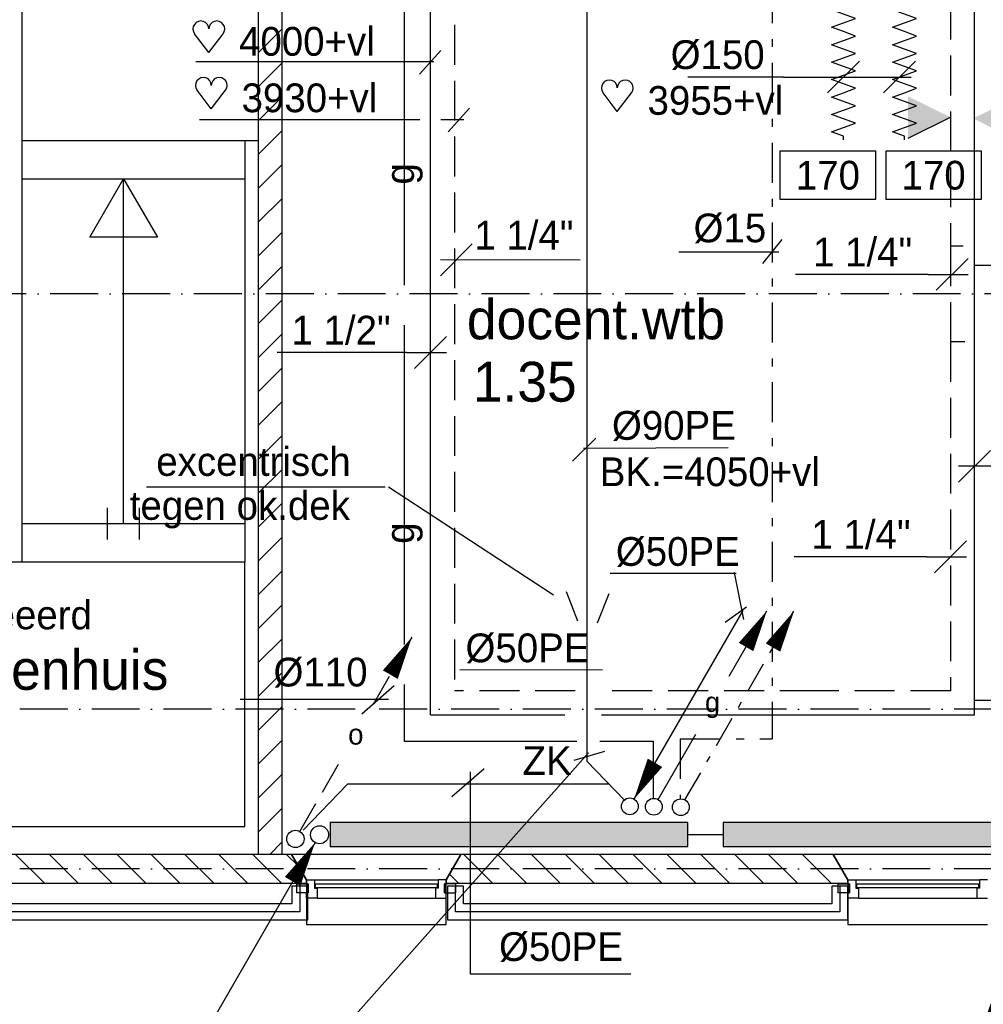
# Model space of a CAD drawing. Extents: x -41378 to 114803, y -24080 to 82188.
# Tile 29 of 137: x 8848 to 14882, y 11378 to 17545. Entities that reach past the tile are written whole.
import ezdxf
from ezdxf.enums import TextEntityAlignment as Align

# ---------------------------------------------------------------- set-up
doc = ezdxf.new("R2010")
doc.units = 0
doc.header["$LTSCALE"] = 50
for name, pattern in [('2322107', [2000, 1000, 1000]), ('2322108', [7, 5, -2]), ('2322109', [10, 5, -2, 1, -2]), ('2322121', [2000, 1000, 1000]), ('2322134', [45, 40, -5]), ('DASHDOT', [9, 6, -1.5, 0, -1.5]), ('LURETOUR', [6, 4, -2])]:
    doc.linetypes.add(name, pattern=pattern)
doc.layers.get('0').update_dxf_attribs({"linetype": 'CONTINUOUS'})
for name, color, linetype in [('AL$7----_STRAMIEN', 1, 'DASHDOT'), ('AL21----_BUITENWAND', 4, 'CONTINUOUS'), ('AL24----_TRAPPEN', 7, 'CONTINUOUS'), ('AL28----_KONSTRUKTIE', 3, 'CONTINUOUS'), ('AL31----_BUITENKOZ', 7, 'CONTINUOUS'), ('ALXA3---_VOLZWART', 14, 'CONTINUOUS'), ('ALXAB---_PREFABBETON', 1, 'CONTINUOUS'), ('BOUW', 8, 'CONTINUOUS'), ('WL5233--', 4, 'CONTINUOUS'), ('WL524---', 4, 'CONTINUOUS'), ('WL531---', 4, 'CONTINUOUS'), ('WL541---', 4, 'CONTINUOUS'), ('WL561---', 4, 'CONTINUOUS'), ('WL561---_AANVOER', 4, 'CONTINUOUS'), ('WL561---_RETOUR', 4, 'CONTINUOUS'), ('WL570---', 3, 'CONTINUOUS'), ('WL570---_RETOUR', 3, 'CONTINUOUS'), ('WM$1----', 1, 'CONTINUOUS'), ('WM541---', 1, 'CONTINUOUS'), ('WM561---', 1, 'CONTINUOUS'), ('WM570---', 1, 'CONTINUOUS')]:
    doc.layers.add(name, color=color, linetype=linetype)
doc.layers.get('0').freeze()
doc.styles.add('BURO-018', font='BUROFONT.shx', dxfattribs={"height": 90})
doc.styles.add('BURO-025', font='BUROFONT.shx', dxfattribs={"height": 250})

# ---------------------------------------------------------------- blocks, each defined once
blk = doc.blocks.new('2322401')
at = {"color": 0, "linetype": 'CONTINUOUS'}
for p, q in [((-0.5, 0.5, 1), (-0.5, 0.5)), ((-0.5, 0.5, 1), (-0.5, -0.5, 1)), ((0.5, 0.5, 1), (-0.5, 0.5, 1)), ((0.5, 0.5), (-0.5, 0.5)), ((-0.5, 0.5), (-0.5, -0.5)), ((0.5, 0.5, 1), (0.5, 0.5)), ((0.5, -0.5, 1), (0.5, 0.5, 1)), ((0.5, -0.5), (0.5, 0.5)), ((-0.5, -0.5, 1), (-0.5, -0.5)), ((-0.5, -0.5, 1), (0.5, -0.5, 1)), ((-0.5, -0.5), (0.5, -0.5)), ((0.5, -0.5, 1), (0.5, -0.5))]:
    blk.add_line(p, q, dxfattribs=at)
blk = doc.blocks.new('LDV2108')
at = {"color": 0, "linetype": 'CONTINUOUS'}
for p, q in [((-0.25, -0.433), (-1.187, -2.057)), ((-1.562, -2.706), (-2.5, -4.33)), ((-2.875, -4.98), (-3.812, -6.603)), ((-4.187, -7.253), (-5.125, -8.877)), ((-5.5, -9.526), (-6.437, -11.15))]:
    blk.add_line(p, q, dxfattribs=at)
blk.add_lwpolyline([(-6.75, -11.691, 0, 1, 0), (-5.5, -9.526, 1, 1, 0)], format="xyseb", dxfattribs=at)
blk.add_circle((0, 0), 0.5, dxfattribs=at)
blk = doc.blocks.new('LDV4107')
at = {"color": 0, "linetype": 'CONTINUOUS'}
blk.add_line((-0.25, -0.433), (-6.75, -11.691), dxfattribs=at)
blk.add_lwpolyline([(-0.25, -0.433, 0, 1, 0), (-1.5, -2.598, 1, 1, 0)], format="xyseb", dxfattribs=at)
blk.add_circle((0, 0), 0.5, dxfattribs=at)
blk = doc.blocks.new('LU-ORND')
at = {"color": 0, "linetype": 'CONTINUOUS'}
for p, q in [((-3, 1.5), (-3, -1.5)), ((3, 1.5), (-3, 1.5)), ((3, -1.5), (3, 1.5)), ((-3, -1.5), (3, -1.5))]:
    blk.add_line(p, q, dxfattribs=at)
blk = doc.blocks.new('LDV1123')
at = {"color": 0, "linetype": 'CONTINUOUS'}
for p, q in [((6.75, 11.691), (5.812, 10.068)), ((5.437, 9.418), (4.5, 7.794)), ((1.562, 2.706), (2.5, 4.33)), ((0.25, 0.433), (1.187, 2.057))]:
    blk.add_line(p, q, dxfattribs=at)
blk.add_lwpolyline([(6.75, 11.691, 0, 1, 0), (5.5, 9.526, 1, 1, 0)], format="xyseb", dxfattribs=at)
blk.add_circle((0, 0), 0.5, dxfattribs=at)
at = {"color": 0, "linetype": 'CONTINUOUS', "style": 'BURO-018'}
blk.add_attdef('LD_TEXT1', text='', height=1.8, dxfattribs=at).set_placement((3.5, 6.062), align=Align.MIDDLE)
blk = doc.blocks.new('LDV3121')
at = {"color": 0, "linetype": 'CONTINUOUS'}
blk.add_line((0.25, 0.433), (6.75, 11.691), dxfattribs=at)
blk.add_lwpolyline([(0.25, 0.433, 0, 1, 0), (1.5, 2.598, 1, 1, 0)], format="xyseb", dxfattribs=at)
blk.add_circle((0, 0), 0.5, dxfattribs=at)
blk = doc.blocks.new('LDV1109')
at = {"color": 0, "linetype": 'CONTINUOUS'}
for p, q in [((5.875, 10.176), (6.75, 11.691)), ((5.312, 9.202), (5.5, 9.526)), ((4, 6.928), (4.937, 8.552)), ((3.437, 5.954), (3.625, 6.279)), ((2.125, 3.681), (3.062, 5.304)), ((1.562, 2.706), (1.75, 3.031)), ((0.25, 0.433), (1.187, 2.057))]:
    blk.add_line(p, q, dxfattribs=at)
blk.add_lwpolyline([(6.75, 11.691, 0, 1, 0), (5.5, 9.526, 1, 1, 0)], format="xyseb", dxfattribs=at)
blk.add_circle((0, 0), 0.5, dxfattribs=at)
blk = doc.blocks.new('LDV1')
at = {"color": 0, "linetype": 'CONTINUOUS'}
for p, q in [((4.5, 7.794), (6.75, 11.691)), ((0.25, 0.433), (2.5, 4.33))]:
    blk.add_line(p, q, dxfattribs=at)
blk.add_lwpolyline([(6.75, 11.691, 0, 1, 0), (5.5, 9.526, 1, 1, 0)], format="xyseb", dxfattribs=at)
blk.add_circle((0, 0), 0.5, dxfattribs=at)
at = {"color": 0, "linetype": 'CONTINUOUS', "style": 'BURO-018'}
blk.add_attdef('LD_TEXT1', text='', height=1.8, dxfattribs=at).set_placement((3.5, 6.062), align=Align.MIDDLE)
blk = doc.blocks.new('CVHATCH1')
at = {"color": 0, "linetype": 'CONTINUOUS'}
blk.add_solid([(-0.5, -0.5), (0.5, -0.5), (-0.5, 0.5), (0.5, 0.5)], dxfattribs=at)
blk = doc.blocks.new('*U272', base_point=(14826.9, 14747.6))
at = {"color": 0, "linetype": 'CONTINUOUS'}
for p, q in [((14926.9, 14847.6), (14726.9, 14647.6)), ((14976.9, 14747.6), (14726.9, 14747.6)), ((14976.9, 14747.6), (15786.9, 14747.6))]:
    blk.add_line(p, q, dxfattribs=at)
at = {"color": 0, "linetype": 'CONTINUOUS', "style": 'BURO-018'}
blk.add_text('1 1/2"', height=180, dxfattribs=at).set_placement((15076.9, 14797.6))
blk = doc.blocks.new('*U274', base_point=(14676.5, 15484.1))
at = {"color": 0, "linetype": 'CONTINUOUS'}
for p, q in [((14776.5, 15584.1), (14576.5, 15384.1)), ((14526.5, 15484.1), (13696.5, 15484.1)), ((14526.5, 15484.1), (14776.5, 15484.1))]:
    blk.add_line(p, q, dxfattribs=at)
at = {"color": 0, "linetype": 'CONTINUOUS', "style": 'BURO-018'}
blk.add_text('1 1/4"', height=180, dxfattribs=at).set_placement((14426.5, 15534.1), align=Align.RIGHT)
blk = doc.blocks.new('*U275', base_point=(14676.5, 14438.8))
at = {"color": 0, "linetype": 'CONTINUOUS'}
for p, q in [((14776.5, 14538.8), (14576.5, 14338.8)), ((14526.5, 14438.8), (13696.5, 14438.8)), ((14526.5, 14438.8), (14776.5, 14438.8))]:
    blk.add_line(p, q, dxfattribs=at)
at = {"color": 0, "linetype": 'CONTINUOUS', "style": 'BURO-018'}
blk.add_text('1 1/4"', height=180, dxfattribs=at).set_placement((14426.5, 14488.8), align=Align.RIGHT)
blk = doc.blocks.new('*U276', base_point=(11420.4, 15460.4))
at = {"color": 0, "linetype": 'CONTINUOUS'}
for p, q in [((11520.4, 15560.4), (11320.4, 15360.4)), ((11270.4, 15460.4), (10460.4, 15460.4)), ((11270.4, 15460.4), (11520.4, 15460.4))]:
    blk.add_line(p, q, dxfattribs=at)
at = {"color": 0, "linetype": 'CONTINUOUS', "style": 'BURO-018'}
blk.add_text('1 1/2"', height=180, dxfattribs=at).set_placement((11170.4, 15510.4), align=Align.RIGHT)
blk = doc.blocks.new('LU-1D-F-9635E')
at = {"color": 0, "linetype": 'CONTINUOUS'}
for p, q in [((-409.5, 0), (-382.2, 75)), ((-382.2, 75), (-354.9, 0)), ((-300.3, 0), (-273, 75)), ((-273, 75), (-245.7, 0)), ((-191.1, 0), (-163.8, 75)), ((-163.8, 75), (-136.5, 0)), ((-81.9, 0), (-54.6, 75)), ((-54.6, 75), (-27.3, 0)), ((27.3, 0), (54.6, 75)), ((54.6, 75), (81.9, 0)), ((136.5, 0), (163.8, 75)), ((163.8, 75), (191.1, 0)), ((245.7, 0), (273, 75)), ((273, 75), (300.3, 0)), ((354.9, 0), (382.2, 75)), ((382.2, 75), (409.5, 0)), ((-431.5, 0), (-409.5, 0)), ((-354.9, 0), (-327.6, -75)), ((-327.6, -75), (-300.3, 0)), ((-245.7, 0), (-218.4, -75)), ((-218.4, -75), (-191.1, 0)), ((-136.5, 0), (-109.2, -75)), ((-109.2, -75), (-81.9, 0)), ((-27.3, 0), (0, -75)), ((0, -75), (27.3, 0)), ((81.9, 0), (109.2, -75)), ((109.2, -75), (136.5, 0)), ((191.1, 0), (218.4, -75)), ((218.4, -75), (245.7, 0)), ((300.3, 0), (327.6, -75)), ((327.6, -75), (354.9, 0)), ((409.5, 0), (431.5, 0))]:
    blk.add_line(p, q, dxfattribs=at)
blk = doc.blocks.new('HART')
at = {"color": 1}
for q in [(-39.7, 52.4), (39.7, 52.4)]:
    blk.add_line((0, 0), q, dxfattribs=at)
for centre, start, end in [((-22.1, 65.7), 0, 217.1867), ((22.1, 65.7), 322.8133, 180)]:
    blk.add_arc(centre, 22.1, start, end, dxfattribs=at)
blk = doc.blocks.new('2322134-8')
at = {"layer": 'WM541---', "color": 0, "linetype": '2322134', "style": 'BURO-018'}
for p in [(11254.8, 16579), (11254.8, 14329)]:
    blk.add_text('g', height=180, rotation=90, dxfattribs=at).set_placement(p, align=Align.MIDDLE)

msp = doc.modelspace()

# ---------------------------------------------------------------- hatches: boundary and pattern name
at = {"layer": 'WL570---'}
h = msp.add_hatch(color=1, dxfattribs=at)
h.paths.add_polyline_path([(14410.1, 17064.9), (14674.9, 16934.1), (14410.1, 16934.1)])
h.paths.add_polyline_path([(14410.1, 16934.1), (14674.9, 16934.1), (14674.9, 16931.6), (14410.1, 16800.7)])
h = msp.add_hatch(color=1, dxfattribs=at)
h.paths.add_polyline_path([(15085.7, 17058.2), (14820.9, 16927.4), (15085.7, 16927.4)])
h.paths.add_polyline_path([(15085.7, 16927.4), (14820.9, 16927.4), (14820.9, 16924.8), (15085.7, 16794)])

# ---------------------------------------------------------------- linework, layer by layer
at = {"layer": 'AL$7----_STRAMIEN', "color": 1}
for p, q in [((16350.1, 13227.3), (-1873.3, 13227.3)), ((16350.1, 12227.3), (-1873.3, 12227.3))]:
    msp.add_line(p, q, dxfattribs=at)
msp.add_lwpolyline([(67449.7, 15827.3), (19691, 15827.3), (-1873.3, 15827.3)], dxfattribs=at)
at = {"layer": 'AL21----_BUITENWAND', "color": 8}
for p, q in [((10551, 12117.3), (10551, 12007.3)), ((10651, 12117.3), (10551, 12117.3)), ((10651, 11907.3), (10651, 12117.3)), ((11626, 12117.3), (11526, 12117.3)), ((11526, 12117.3), (11526, 11907.3)), ((11626, 12007.3), (11626, 12117.3)), ((13933, 12117.3), (13933, 12007.3)), ((14033, 12117.3), (13933, 12117.3)), ((14033, 11907.3), (14033, 12117.3)), ((10551, 12007.3), (8298, 12007.3)), ((13933, 12007.3), (11626, 12007.3)), ((8198, 11907.3), (10651, 11907.3)), ((11526, 11907.3), (14033, 11907.3))]:
    msp.add_line(p, q, dxfattribs=at)
at = {"layer": 'AL24----_TRAPPEN', "color": 8}
for p, q in [((8863.1, 16788.3), (8863.1, 17748.3)), ((8863.1, 16788.3), (10338, 16788.3)), ((8863.1, 14148.3), (8863.1, 16788.3)), ((8863.1, 16788.3), (10258, 16788.3)), ((10258, 16788.3), (10258, 14148.3)), ((8863.1, 16548.3), (10258, 16548.3)), ((9286.6, 16181.8), (9498.2, 16548.3)), ((9498.2, 16548.3), (9709.8, 16181.8)), ((9498.2, 14388.3), (9498.2, 16548.3)), ((9709.8, 16181.8), (9286.6, 16181.8)), ((9398.1, 14288.3), (9398.1, 14488.3)), ((9598.1, 14288.3), (9598.1, 14488.3)), ((10258, 14388.3), (8863.1, 14388.3)), ((10258, 14148.3), (7271, 14148.3)), ((10258, 14148.3), (8863.1, 14148.3)), ((10258, 12492.3), (10258, 14148.3)), ((7271, 12492.3), (10258, 12492.3))]:
    msp.add_line(p, q, dxfattribs=at)
at = {"layer": 'AL28----_KONSTRUKTIE', "color": 8}
for p, q in [((10341, 19281.3), (10341, 12317.3)), ((10491, 12317.3), (10491, 19281.3)), ((11610.4, 12317.3), (11518, 12157.3)), ((13940.6, 12317.3), (11610.4, 12317.3)), ((14033, 12157.3), (13940.6, 12317.3)), ((11518, 12157.3), (11518, 12137.3)), ((14033, 12137.3), (14033, 12157.3)), ((11518, 12137.3), (14033, 12137.3))]:
    msp.add_line(p, q, dxfattribs=at)
at = {"layer": 'AL28----_KONSTRUKTIE', "color": 8, "linetype": 'CONTINUOUS'}
for p, q in [((10550.6, 12317.3), (8358, 12317.3)), ((10643, 12157.3), (10550.6, 12317.3)), ((10643, 12137.3), (10643, 12157.3)), ((8358, 12137.3), (10643, 12137.3))]:
    msp.add_line(p, q, dxfattribs=at)
at = {"layer": 'AL31----_BUITENKOZ', "color": 8}
for p, q in [((11610.4, 12317.3), (10550.6, 12317.3)), ((10550.6, 12317.3), (10643, 12157.3)), ((11518, 12157.3), (11610.4, 12317.3)), ((15000.4, 12317.3), (13940.6, 12317.3)), ((13940.6, 12317.3), (14033, 12157.3)), ((10643, 12157.3), (10643, 11877.3)), ((10693, 12157.3), (11468, 12157.3)), ((11518, 11877.3), (11518, 12157.3)), ((14033, 12157.3), (14033, 11877.3)), ((14083, 12157.3), (14858, 12157.3)), ((10582, 12076.3), (10582, 12132.3)), ((10582, 12132.3), (10653, 12132.3)), ((10653, 12132.3), (10653, 12076.3)), ((11508, 12132.3), (11508, 12076.3)), ((11579, 12132.3), (11508, 12132.3)), ((11579, 12076.3), (11579, 12132.3)), ((13972, 12076.3), (13972, 12132.3)), ((13972, 12132.3), (14043, 12132.3)), ((14043, 12132.3), (14043, 12076.3)), ((10653, 12076.3), (10582, 12076.3)), ((10710, 12043.3), (11451, 12043.3)), ((11508, 12076.3), (11579, 12076.3)), ((14043, 12076.3), (13972, 12076.3)), ((14100, 12043.3), (14841, 12043.3)), ((10643, 11877.3), (11518, 11877.3)), ((14033, 11877.3), (14908, 11877.3))]:
    msp.add_line(p, q, dxfattribs=at)
at = {"layer": 'AL31----_BUITENKOZ', "color": 8, "linetype": 'CONTINUOUS'}
for p, q in [((10643, 12132.3), (10643, 12157.3)), ((10643, 12157.3), (10693, 12157.3)), ((10693, 12157.3), (10693, 12157.3)), ((10693, 12157.3), (10693, 12106.3)), ((11468, 12157.3), (11468, 12157.3)), ((11468, 12157.3), (11468, 12106.3)), ((11518, 12157.3), (11468, 12157.3)), ((11518, 12132.3), (11518, 12157.3)), ((14033, 12132.3), (14033, 12157.3)), ((14033, 12157.3), (14083, 12157.3)), ((14083, 12157.3), (14083, 12157.3)), ((14083, 12157.3), (14083, 12106.3)), ((14858, 12157.3), (14858, 12157.3)), ((14858, 12157.3), (14858, 12106.3)), ((14908, 12157.3), (14858, 12157.3)), ((10653, 12132.3), (10643, 12132.3)), ((10643, 12132.3), (10643, 12132.3)), ((10653, 12076.3), (10653, 12132.3)), ((10693, 12106.3), (10710, 12106.3)), ((10698, 12131.3), (10698, 12110.3)), ((11463, 12131.3), (10698, 12131.3)), ((10698, 12110.3), (11463, 12110.3)), ((10710, 12106.3), (10710, 12043.3)), ((11468, 12106.3), (11451, 12106.3)), ((11451, 12106.3), (11451, 12043.3)), ((11463, 12110.3), (11463, 12131.3)), ((11508, 12076.3), (11508, 12132.3)), ((11508, 12132.3), (11518, 12132.3)), ((11518, 12132.3), (11518, 12132.3)), ((14043, 12132.3), (14033, 12132.3)), ((14033, 12132.3), (14033, 12132.3)), ((14043, 12076.3), (14043, 12132.3)), ((14083, 12106.3), (14100, 12106.3)), ((14088, 12131.3), (14088, 12110.3)), ((14853, 12131.3), (14088, 12131.3)), ((14088, 12110.3), (14853, 12110.3)), ((14100, 12106.3), (14100, 12043.3)), ((14858, 12106.3), (14841, 12106.3)), ((14841, 12106.3), (14841, 12043.3)), ((14853, 12110.3), (14853, 12131.3)), ((10643, 12043.3), (10643, 12076.3)), ((10643, 12076.3), (10653, 12076.3)), ((10710, 12043.3), (10643, 12043.3)), ((10710, 12043.3), (10710, 12043.3)), ((10710, 12043.3), (10710, 12043.3)), ((10710, 12043.3), (10710, 12043.3)), ((10710, 12043.3), (10710, 12043.3)), ((11451, 12043.3), (11451, 12043.3)), ((11451, 12043.3), (11451, 12043.3)), ((11451, 12043.3), (11451, 12043.3)), ((11451, 12043.3), (11451, 12043.3)), ((11451, 12043.3), (11518, 12043.3)), ((11518, 12076.3), (11508, 12076.3)), ((11518, 12043.3), (11518, 12076.3)), ((14033, 12043.3), (14033, 12076.3)), ((14033, 12076.3), (14043, 12076.3)), ((14100, 12043.3), (14033, 12043.3)), ((14100, 12043.3), (14100, 12043.3)), ((14100, 12043.3), (14100, 12043.3)), ((14100, 12043.3), (14100, 12043.3)), ((14100, 12043.3), (14100, 12043.3)), ((14841, 12043.3), (14841, 12043.3)), ((14841, 12043.3), (14841, 12043.3)), ((14841, 12043.3), (14841, 12043.3)), ((14841, 12043.3), (14841, 12043.3)), ((14841, 12043.3), (14908, 12043.3))]:
    msp.add_line(p, q, dxfattribs=at)
at = {"layer": 'ALXA3---_VOLZWART', "color": 8}
for p, q in [((10601, 12117.3), (10601, 11957.3)), ((11576, 11957.3), (11576, 12117.3)), ((13983, 12117.3), (13983, 11957.3)), ((10601, 11957.3), (8248, 11957.3)), ((13983, 11957.3), (11576, 11957.3))]:
    msp.add_line(p, q, dxfattribs=at)
at = {"layer": 'ALXAB---_PREFABBETON', "color": 8}
for p, q in [((10341, 17336.3), (10491, 17486.3)), ((10341, 17124.2), (10491, 17274.2)), ((10341, 16912), (10491, 17062)), ((10341, 16699.9), (10491, 16849.9)), ((10341, 16487.8), (10491, 16637.8)), ((10341, 16275.6), (10491, 16425.6)), ((10341, 16063.5), (10491, 16213.5)), ((10341, 15851.4), (10491, 16001.4)), ((10341, 15639.2), (10491, 15789.2)), ((10341, 15427.1), (10491, 15577.1)), ((10341, 15215), (10491, 15365)), ((10341, 15002.8), (10491, 15152.8)), ((10341, 14790.7), (10491, 14940.7)), ((10341, 14578.6), (10491, 14728.6)), ((10341, 14366.4), (10491, 14516.4)), ((10341, 14154.3), (10491, 14304.3)), ((10341, 13942.2), (10491, 14092.2)), ((10341, 13730.1), (10491, 13880.1)), ((10341, 13517.9), (10491, 13667.9)), ((10341, 13305.8), (10491, 13455.8)), ((10341, 13093.7), (10491, 13243.7)), ((10341, 12881.5), (10491, 13031.5)), ((10341, 12669.4), (10491, 12819.4)), ((10341, 12457.3), (10491, 12607.3)), ((10413.2, 12317.3), (10491, 12395.1)), ((9002, 12137.3), (8822, 12317.3)), ((9214.1, 12137.3), (9034.1, 12317.3)), ((9426.2, 12137.3), (9246.2, 12317.3)), ((9638.4, 12137.3), (9458.4, 12317.3)), ((9850.5, 12137.3), (9670.5, 12317.3)), ((10062.6, 12137.3), (9882.6, 12317.3)), ((10274.8, 12137.3), (10094.8, 12317.3)), ((10486.9, 12137.3), (10306.9, 12317.3)), ((10593.8, 12242.6), (10519, 12317.3)), ((11628.4, 12317.3), (11808.4, 12137.3)), ((11840.5, 12317.3), (12020.5, 12137.3)), ((12052.7, 12317.3), (12232.7, 12137.3)), ((12264.8, 12317.3), (12444.8, 12137.3)), ((12476.9, 12317.3), (12656.9, 12137.3)), ((12689.1, 12317.3), (12869.1, 12137.3)), ((12901.2, 12317.3), (13081.2, 12137.3)), ((13113.3, 12317.3), (13293.3, 12137.3)), ((13325.5, 12317.3), (13505.5, 12137.3)), ((13537.6, 12317.3), (13717.6, 12137.3)), ((13749.7, 12317.3), (13929.7, 12137.3)), ((11539.3, 12194.3), (11596.3, 12137.3))]:
    msp.add_line(p, q, dxfattribs=at)
at = {"layer": 'BOUW', "color": 1}
for p, q in [((11681.8, 16139.9), (11481.8, 15939.9)), ((12358.1, 16039.6), (11481.8, 16039.9))]:
    msp.add_line(p, q, dxfattribs=at)
at = {"layer": 'WL524---', "linetype": '2322121'}
for p, q in [((12398.4, 19991.1), (12398.4, 12901.5)), ((12634.2, 12657.7), (12398.4, 12901.5)), ((10621.9, 12468.4), (10900.6, 12756.5)), ((12538.7, 12756.5), (10900.6, 12756.5))]:
    msp.add_line(p, q, dxfattribs=at)
at = {"layer": 'WL524---', "color": 1}
for p, q in [((12976.1, 16091.2), (13602.2, 16091.2)), ((12378.1, 14862.2), (13283.7, 14864.9)), ((11135.9, 14616), (9641.6, 14616)), ((12190.1, 13940.9), (11156.4, 14616)), ((10989.2, 13198), (11193, 13374)), ((10228.4, 13290.3), (11157.4, 13290.3)), ((11553.1, 12680), (11757, 12856)), ((11668.8, 12833.8), (11668.8, 11568.7)), ((11668.8, 11568.7), (12674, 11568.7))]:
    msp.add_line(p, q, dxfattribs=at)
at = {"layer": 'WL531---', "linetype": '2322109'}
for p, q in [((13558.8, 25273.6), (13558.8, 13040.1)), ((12983.3, 13040.1), (12983.3, 12663.8)), ((12983.3, 13040.1), (13558.8, 13040.1))]:
    msp.add_line(p, q, dxfattribs=at)
at = {"layer": 'WL541---', "color": 3, "linetype": '2322134'}
for p, q in [((11254.8, 20131.7), (11254.8, 13026.3)), ((11254.8, 13026.3), (12337.4, 13026.3)), ((12480, 13026.3), (12814.8, 13026.3)), ((12814.8, 13026.3), (12814.8, 12663.8))]:
    msp.add_line(p, q, dxfattribs=at)
at = {"layer": 'WL561---_AANVOER', "linetype": '2322107'}
for p, q in [((11420.4, 13191), (11420.4, 19812.2)), ((14826.9, 16006.4), (14826.9, 18155.7)), ((14826.9, 16006.4), (15554.9, 16006.4)), ((14826.9, 15479.7), (14826.9, 16006.4)), ((14826.9, 13191), (14826.9, 15479.7)), ((14826.9, 13191), (14826.9, 13280.2)), ((15594.6, 13280.2), (14826.9, 13280.2)), ((11420.4, 13191), (12260.5, 13191)), ((12491, 13191), (14826.9, 13191)), ((13031, 12441.9), (13252.9, 12441.9))]:
    msp.add_line(p, q, dxfattribs=at)
at = {"layer": 'WL561---_RETOUR', "linetype": '2322108'}
for p, q in [((14676.5, 21169.5), (14676.5, 16125.8)), ((11570.8, 19962.5), (11570.8, 13341.4)), ((14676.5, 16125.8), (14676.5, 15526.4)), ((14755, 16125.8), (14676.5, 16125.8)), ((14676.5, 15526.4), (14676.5, 13341.4)), ((14766, 15526.4), (14676.5, 15526.4)), ((12326.4, 13341.4), (11570.8, 13341.4)), ((13858.6, 13341.4), (12523.9, 13341.4)), ((14676.5, 13341.4), (13858.6, 13341.4))]:
    msp.add_line(p, q, dxfattribs=at)
at = {"layer": 'WL570---', "color": 1}
for p, q in [((11350.7, 17203.3), (11484.3, 17352.6)), ((9949.9, 17281.9), (11440.7, 17281.9)), ((11530, 16841.9), (11663.6, 16991.2)), ((9973, 16920.5), (11352.4, 16920.5)), ((11484.8, 16920.5), (11628.3, 16920.5)), ((14674.9, 16931.6), (14410.1, 16800.7)), ((13500.6, 16018.7), (13621.5, 16168.6)), ((12309.6, 14778.8), (12455.2, 14924.3))]:
    msp.add_line(p, q, dxfattribs=at)
at = {"layer": 'WL570---'}
for p, q in [((12343.6, 13777.2), (12272, 13961.3)), ((12466.4, 13766.9), (12538.1, 13951.1))]:
    msp.add_line(p, q, dxfattribs=at)
at = {"layer": 'WM541---'}
for p, q in [((13334.2, 14076.1), (12545.7, 14076.1)), ((13381.3, 13787.7), (13323, 14082.5)), ((13399.9, 13866.3), (13265.2, 13770.2)), ((12497.2, 13470.3), (11604, 13472.5))]:
    msp.add_line(p, q, dxfattribs=at)
at = {"layer": 'WM570---', "linetype": 'CONTINUOUS'}
for p, q in [((13906, 17085.8), (14105.5, 17285.2)), ((14257, 17085.8), (14456.4, 17285.2)), ((13630.7, 17185.5), (13030.8, 17185.5)), ((13630.7, 17185.5), (14430.9, 17185.5))]:
    msp.add_line(p, q, dxfattribs=at)
at = {"layer": 'WM570---'}
for p, q in [((12410.2, 12952.8), (10501.8, 10808.4)), ((12319.8, 12907.7), (12511.8, 12964.1))]:
    msp.add_line(p, q, dxfattribs=at)

# ---------------------------------------------------------------- block references
at = {"layer": 'WL5233--', "color": 2}
ref = msp.add_blockref('LDV1123', (10574.2, 12414), dxfattribs=dict(at, xscale=108, yscale=108, zscale=108))
ref.add_attrib('LD_TEXT1', 'o', dxfattribs={"layer": '0', "color": 1, "linetype": 'CONTINUOUS', "height": 129.6, "style": 'BURO-018'}).set_placement((10952.2, 13068.7), align=Align.MIDDLE)
at = {"layer": 'WL524---', "color": 2, "xscale": 105, "yscale": 105, "zscale": 105}
msp.add_blockref('LDV3121', (12668.4, 12617.9), dxfattribs=at)
at = {"layer": 'WL531---', "color": 2, "xscale": 105, "yscale": 105, "zscale": 105}
msp.add_blockref('LDV1109', (12987.4, 12612.5), dxfattribs=at)
at = {"layer": 'WL541---', "color": 2}
ref = msp.add_blockref('LDV1', (12818.5, 12615.7), dxfattribs=dict(at, xscale=105, yscale=105, zscale=105))
ref.add_attrib('LD_TEXT1', 'g', dxfattribs={"layer": '0', "color": 1, "linetype": 'CONTINUOUS', "height": 126, "style": 'BURO-018'}).set_placement((13186, 13252.2), align=Align.MIDDLE)
at = {"layer": 'WL561---', "xscale": 2240, "yscale": 150}
for name, p, zscale in [('2322401', (11911, 12441.9), 400), ('CVHATCH1', (11911, 12441.9), 2240), ('2322401', (14372.9, 12441.9), 400), ('CVHATCH1', (14372.9, 12441.9), 2240)]:
    msp.add_blockref(name, p, dxfattribs=dict(at, zscale=zscale))
at = {"layer": 'WL561---_AANVOER', "color": 2, "xscale": 112.5, "yscale": 112.5, "zscale": 112.5}
msp.add_blockref('LDV4107', (10725.3, 12440.3), dxfattribs=at)
at = {"layer": 'WL561---_RETOUR', "color": 2, "xscale": 112.5, "yscale": 112.5, "zscale": 112.5}
msp.add_blockref('LDV2108', (15595.5, 12428), dxfattribs=at)
at = {"layer": 'WL570---_RETOUR', "linetype": 'LURETOUR', "rotation": 90}
for p in [(14005.7, 17223.9), (14388.5, 17223.9)]:
    msp.add_blockref('LU-1D-F-9635E', p, dxfattribs=at)
at = {"layer": 'WM541---', "linetype": '2322134'}
msp.add_blockref('2322134-8', (0, 0), dxfattribs=at)
at = {"layer": 'WM561---'}
for name, p in [('*U274', (14686.3, 15949.8)), ('*U276', (11420.4, 15460.4)), ('*U272', (14826.9, 14747.6)), ('*U275', (14676.5, 14180.9))]:
    msp.add_blockref(name, p, dxfattribs=at)
at = {"layer": 'WM570---', "xscale": 2.25, "yscale": 2.25, "zscale": 2.25}
for p in [(10031.9, 17338.9), (10047.6, 16985.3), (12589.9, 16969.1)]:
    msp.add_blockref('HART', p, dxfattribs=at)
at = {"layer": 'WM570---', "color": 1}
ref = msp.add_blockref('LU-ORND', (13908.6, 16570.7), dxfattribs=dict(at, xscale=100, yscale=100, zscale=100))
ref.add_attrib('LU_TEXT1', '170', dxfattribs={"layer": '0', "color": 1, "linetype": 'CONTINUOUS', "height": 180, "style": 'BURO-018'}).set_placement((13908.6, 16570.7), align=Align.MIDDLE)
ref = msp.add_blockref('LU-ORND', (14570.6, 16570.7), dxfattribs=dict(at, xscale=100, yscale=100, zscale=100))
ref.add_attrib('LU_TEXT1', '170', dxfattribs={"layer": '0', "color": 1, "linetype": 'CONTINUOUS', "height": 180, "style": 'BURO-018'}).set_placement((14570.6, 16570.7), align=Align.MIDDLE)

# ---------------------------------------------------------------- texts
at = {"layer": 'BOUW', "color": 1, "style": 'BURO-018'}
for s, p in [('1 1/4"', (11694.7, 16105.2)), ('geisoleeerd', (8055.2, 13726.9))]:
    msp.add_text(s, height=180, dxfattribs=at).set_placement(p)
at = {"layer": 'BOUW', "style": 'BURO-025'}
for s, p in [('docent.wtb', (11647.8, 15542.9)), ('1.35', (11685, 15152.3)), ('trappenhuis', (8031.8, 13347.9))]:
    msp.add_text(s, height=250, dxfattribs=at).set_placement(p)
at = {"layer": 'WL524---', "color": 1, "style": 'BURO-018'}
for s, p in [('%%C15', (13067.3, 16150.4)), ('%%C90PE', (12556.2, 14913.6)), ('%%C50PE', (12580.8, 14124.2)), ('%%C50PE', (11639.2, 13520.6)), ('%%C50PE', (11849.1, 11649.7))]:
    msp.add_text(s, height=180, dxfattribs=at).set_placement(p)
at = {"layer": 'WL570---', "color": 1, "style": 'BURO-018'}
for s, p in [('excentrisch', (9703, 14687.6)), ('BK.=4050+vl', (12479.9, 14623.3)), ('tegen ok.dek', (9536.8, 14412.3))]:
    msp.add_text(s, height=180, dxfattribs=at).set_placement(p)
at = {"layer": 'WM$1----', "color": 1, "style": 'BURO-018'}
msp.add_text('%%C110', height=180, dxfattribs=at).set_placement((10437, 13368.8))
at = {"layer": 'WM570---', "color": 1, "style": 'BURO-018'}
for s, p in [('4000+vl', (10221.3, 17318.8)), ('3930+vl', (10237, 16965.2)), ('3955+vl', (12779.3, 16949)), ('ZK', (11996.4, 12814.4))]:
    msp.add_text(s, height=180, dxfattribs=at).set_placement(p)
at = {"layer": 'WM570---', "linetype": 'CONTINUOUS', "style": 'BURO-018'}
msp.add_text('%%c150', height=180, dxfattribs=at).set_placement((13512.7, 17235.5), align=Align.RIGHT)

doc.saveas('drawing.dxf')
